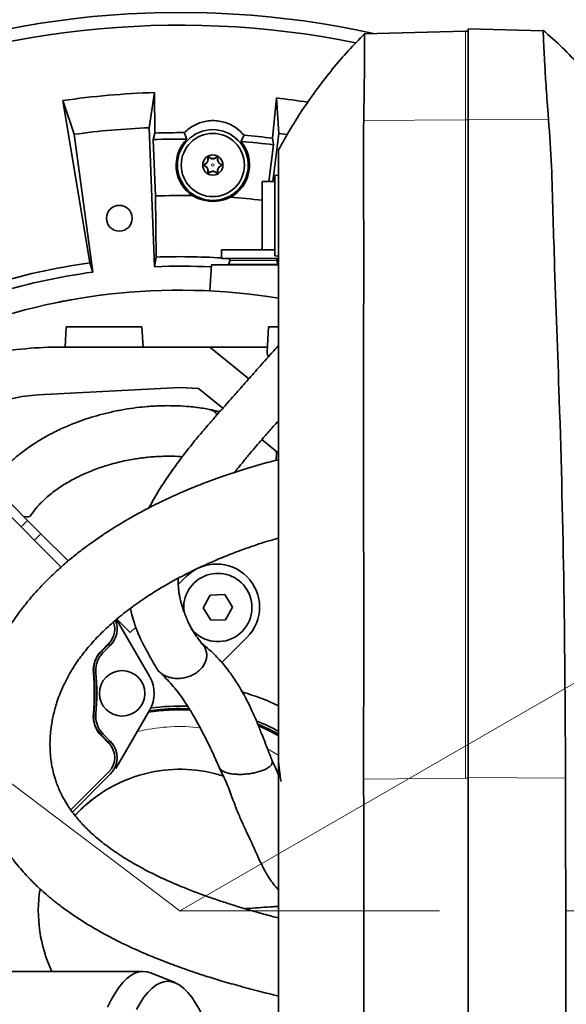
# Model space of a CAD drawing. Header units: millimetres. Extents: x 0 to 12429, y 0 to 8400.
# Tile 67 of 133: x 7004 to 7220, y 1584 to 1973. Entities that reach past the tile are written whole.
import ezdxf

# ---------------------------------------------------------------- set-up
doc = ezdxf.new("R2010")
doc.units = ezdxf.units.MM
doc.header["$LTSCALE"] = 20
doc.header["$PDSIZE"] = -1
doc.linetypes.add('CENTERX2', pattern=[20.32, 12.7, -2.54, 2.54, -2.54])
doc.styles.add('SLDTEXTSTYLE0', font='TXT', dxfattribs={"width": 0.605})
doc.dimstyles.new('SLDDIMSTYLE0', dxfattribs={"dimtxt": 70, "dimasz": 70, "dimexe": 0, "dimexo": 0.0625, "dimgap": 17.5, "dimtad": 0, "dimtih": 1, "dimtoh": 1, "dimdec": 1, "dimrnd": 1e-09, "dimzin": 12, "dimdsep": 46, "dimtxsty": 'SLDTEXTSTYLE0', "dimsah": 1, "dimcen": 0, "dimadec": 0, "dimazin": 3, "dimtfac": 1, "dimtofl": 0, "dimtmove": 0, "dimatfit": 3, "dimfxl": 1, "dimfrac": 2, "dimtolj": 1, "dimtzin": 12, "dimarcsym": 0})

# ---------------------------------------------------------------- blocks, each defined once
blk = doc.blocks.new('_D')
at = {"color": 7, "linetype": 'Continuous', "lineweight": 0}
for p, q in [((7527.73, 1886.63), (7754.45, 2017.53)), ((7754.45, 2017.53), (8773.5, 2017.53)), ((7067, 1620.63), (7527.73, 1886.63))]:
    blk.add_line(p, q, dxfattribs=at)
at = {"color": 7, "linetype": 'Continuous', "lineweight": 18}
blk.add_solid([(7527.73, 1886.63), (7593.35, 1912.97), (7583.35, 1930.29)], dxfattribs=at)
at = {"color": 7, "linetype": 'Continuous', "lineweight": 18, "char_height": 70, "attachment_point": 1, "style": 'SLDTEXTSTYLE0'}
for s, insert in [('R532', (7784.45, 2322.62)), ('Smallest circumscribed', (7784.45, 2215.19)), ('radius axis 1 front side.', (7784.45, 2107.76))]:
    blk.add_mtext(s, dxfattribs=dict(at, insert=insert))
blk = doc.blocks.new('_D_53')
at = {"color": 7, "linetype": 'Continuous', "lineweight": 0}
for p, q in [((6360.51, 2154.4), (5330.67, 2154.4)), ((6561.94, 2002.21), (6360.51, 2154.4)), ((7067, 1620.63), (6561.94, 2002.21))]:
    blk.add_line(p, q, dxfattribs=at)
at = {"color": 7, "linetype": 'Continuous', "lineweight": 18}
blk.add_solid([(6561.94, 2002.21), (6512.12, 2052.39), (6500.06, 2036.43)], dxfattribs=at)
at = {"color": 7, "linetype": 'Continuous', "lineweight": 18, "char_height": 70, "attachment_point": 1, "style": 'SLDTEXTSTYLE0'}
for s, insert in [('R633', (5330.67, 2459.5)), ('Smallest circumscribed', (5330.67, 2352.06)), ('radius axis 1 back side.', (5330.67, 2244.63))]:
    blk.add_mtext(s, dxfattribs=dict(at, insert=insert))

msp = doc.modelspace()

# ---------------------------------------------------------------- linework, layer by layer
at = {"color": 7, "linetype": 'Continuous', "lineweight": 35}
for p, q in [((7139.932317, 1967.550381), (7180.001609, 1968.599633)), ((7180.001609, 1968.599633), (7181.001609, 1968.625819)), ((7181.001609, 1969.521075), (7210.706766, 1968.743218)), ((7181.001609, 1969.521075), (7181.001609, 1933.809974)), ((7056.991084, 1944.29871), (7054.831067, 1930.38682)), ((7057.135443, 1928.28652), (7056.991084, 1944.29871)), ((7025.197821, 1927.794247), (7020.654844, 1941.119701)), ((7020.654844, 1941.119701), (7031.378385, 1876.923959)), ((7105.183993, 1942.194563), (7103.64463, 1926.255885)), ((7106.12329, 1928.147353), (7105.183993, 1942.194563)), ((7181.001609, 1933.809974), (7181.001609, 1673.329731)), ((7054.831067, 1930.38682), (7056.990356, 1875.429223)), ((7056.48255, 1925.730842), (7057.135443, 1928.28652)), ((7069.728649, 1925.89994), (7068.736696, 1928.439785)), ((7103.703445, 1909.125819), (7106.12329, 1928.147353)), ((7106.12329, 1928.147353), (7109.423594, 1927.70948)), ((7032.614622, 1873.296622), (7025.197821, 1927.794247)), ((7056.48255, 1925.730842), (7057.359806, 1903.403188)), ((7092.350033, 1927.399198), (7091.138508, 1924.956455)), ((7103.64463, 1926.255885), (7104.072295, 1923.653029)), ((7102.224201, 1909.125819), (7104.072295, 1923.653029)), ((7104.501609, 1909.125819), (7099.501609, 1909.125819)), ((7099.501609, 1909.125819), (7099.501609, 1882.125819)), ((7106.001609, 1911.625819), (7104.501609, 1911.547207)), ((7104.501609, 1911.547207), (7104.501609, 1879.70443)), ((7057.577932, 1879.216123), (7057.359806, 1903.403188)), ((7083.501609, 1882.125819), (7083.501609, 1878.625819)), ((7083.501609, 1882.125819), (7099.501609, 1882.125819)), ((7099.501609, 1883.359569), (7099.38245, 1882.125819)), ((7099.501609, 1882.125819), (7104.501609, 1882.125819)), ((7057.577932, 1879.216123), (7056.990356, 1875.429223)), ((7083.501609, 1878.625819), (7106.143205, 1878.625819)), ((7086.708458, 1877.870527), (7086.308424, 1876.377582)), ((7104.501609, 1879.70443), (7106.001609, 1879.625819)), ((7105.694795, 1876.377582), (7105.294761, 1877.870527)), ((7031.378385, 1876.923959), (7032.614622, 1873.296622)), ((7079.501609, 1876.125819), (7078.782662, 1865.84439)), ((7106.048763, 1876.125819), (7079.501609, 1876.125819)), ((7022.001609, 1851.625819), (7021.582347, 1843.625819)), ((7022.001609, 1851.625819), (7052.001609, 1851.625819)), ((7052.420872, 1843.625819), (7052.001609, 1851.625819)), ((7102.001609, 1851.625819), (7101.477413, 1841.623556)), ((7102.001609, 1851.625819), (7105.878744, 1851.625819)), ((7020.297579, 1843.625819), (7078.866185, 1843.625819)), ((7078.866185, 1843.625819), (7094.295032, 1831.114405)), ((7101.582347, 1843.625819), (7078.866185, 1843.625819)), ((7010.916986, 1824.686548), (7067.001609, 1827.625819)), ((7074.374329, 1827.239431), (7067.001609, 1827.625819)), ((7083.982179, 1819.457682), (7074.374329, 1827.239431)), ((7106.001609, 1801.62334), (7099.361977, 1807.001021)), ((7020.031532, 1756.624562), (6975.241501, 1801.414593)), ((7105.101183, 1802.352628), (7105.165506, 1801.677393)), ((7089.041471, 1794.582801), (7089.577158, 1794.31425)), ((6995.091005, 1786.721943), (7006.750193, 1775.062755)), ((7006.750193, 1775.062755), (7012.029274, 1769.783674)), ((7012.029274, 1769.783674), (7022.784648, 1759.0283)), ((7066.34606, 1749.683581), (7069.480794, 1752.818316)), ((7078.985776, 1745.549037), (7076.23006, 1740.475639)), ((7084.757325, 1745.699216), (7078.985776, 1745.549037)), ((7087.773159, 1740.775998), (7084.757325, 1745.699216)), ((7076.23006, 1740.475639), (7079.245894, 1735.552421)), ((7085.017443, 1735.7026), (7087.773159, 1740.775998)), ((7055.10319, 1713.162284), (7041.963665, 1735.92061)), ((7047.366393, 1730.703915), (7042.06606, 1736.004248)), ((7079.245894, 1735.552421), (7085.017443, 1735.7026)), ((7047.366393, 1730.703915), (7049.531602, 1732.869124)), ((7035.809952, 1723.111419), (7038.453669, 1725.755136)), ((7035.937773, 1723.517935), (7038.881112, 1726.461274)), ((7036.644375, 1722.810324), (7039.589188, 1725.755136)), ((7093.522425, 1728.776685), (7083.550206, 1718.804466)), ((7041.709539, 1676.963799), (7055.10319, 1700.162284)), ((7067.001609, 1700.625819), (7070.753194, 1700.537805)), ((7039.589188, 1687.569432), (7036.644375, 1690.514244)), ((7038.453669, 1687.569432), (7035.809952, 1690.213149)), ((7038.881112, 1686.863294), (7035.937773, 1689.806633)), ((7103.525321, 1679.864053), (7103.492362, 1679.978991)), ((7023.878132, 1660.546606), (7038.881112, 1675.549586)), ((7024.457886, 1659.712147), (7039.589188, 1674.843448)), ((7181.001609, 1673.329731), (7181.001609, 1435.230562)), ((7052.428442, 1596.625819), (6767.351938, 1596.625819)), ((7065.064916, 1592.218947), (7055.312682, 1596.058927))]:
    msp.add_line(p, q, dxfattribs=at)
at = {"color": 8, "linetype": 'Continuous', "lineweight": 18}
for p, q in [((7180.001609, 1968.599633), (7180.001609, 1933.548028)), ((7139.6701, 1933.247796), (7180.001609, 1933.548028)), ((7180.001609, 1933.548028), (7181.001609, 1933.555472)), ((7180.001609, 1933.548028), (7180.001609, 1673.067784)), ((7181.001609, 1933.809974), (7212.807623, 1933.573207)), ((7078.126, 1918.264364), (7078.061894, 1918.255281)), ((7078.654367, 1918.569417), (7078.694286, 1918.620393)), ((7081.348852, 1918.569417), (7081.308933, 1918.620393)), ((7081.877219, 1918.264364), (7081.941325, 1918.255281)), ((7076.778757, 1915.930871), (7076.75457, 1915.99093)), ((7076.778757, 1915.320766), (7076.75457, 1915.260707)), ((7078.126, 1912.987273), (7078.061894, 1912.996356)), ((7078.654367, 1912.68222), (7078.694286, 1912.631244)), ((7081.348852, 1912.68222), (7081.308933, 1912.631244)), ((7081.877219, 1912.987273), (7081.941325, 1912.996356)), ((7083.224462, 1915.930871), (7083.248649, 1915.99093)), ((7083.224462, 1915.320766), (7083.248649, 1915.260707)), ((7086.708458, 1877.870527), (7105.294761, 1877.870527)), ((7086.308424, 1876.377582), (7105.694795, 1876.377582)), ((7006.750193, 1775.062755), (7004.171766, 1772.484328)), ((7012.029274, 1769.783674), (7009.450847, 1767.205247)), ((7039.589188, 1725.755136), (7038.453669, 1725.755136)), ((7050.121304, 1691.533404), (7051.676201, 1691.885641)), ((7038.453669, 1687.569432), (7039.589188, 1687.569432)), ((7139.660401, 1672.76748), (7180.001609, 1673.067784)), ((7180.001609, 1673.067784), (7181.001609, 1673.075228)), ((7181.001609, 1673.329731), (7219.506062, 1673.0431))]:
    msp.add_line(p, q, dxfattribs=at)
at = {"color": 7, "linetype": 'CENTERX2', "lineweight": 18}
msp.add_line((8795.205996, 1620.625819), (7067.001609, 1620.625819), dxfattribs=at)
at = {"color": 7, "linetype": 'Continuous', "lineweight": 35, "flags": 128}
for points in [[(7005.191571, 1776.621377), (7006.313529, 1776.425013), (7007.173272, 1776.455295), (7007.737759, 1776.711058), (7007.874075, 1776.872103)], [(7098.192012, 1693.801837), (7102.072431, 1692.023356), (7106.087672, 1689.906773)], [(7052.428442, 1596.625819), (7050.819635, 1596.449643), (7049.214163, 1595.921482), (7047.615353, 1595.042429), (7046.026519, 1593.814308), (7044.450954, 1592.239663), (7042.891924, 1590.321757), (7041.352659, 1588.064567), (7039.836351, 1585.472771), (7038.346142, 1582.55174)], [(7055.312682, 1596.058927), (7054.037248, 1596.449643), (7052.428442, 1596.625819)], [(7062.246043, 1592.772991), (7060.650592, 1592.595708), (7059.058545, 1592.064236), (7057.473301, 1591.179711), (7055.898242, 1589.94402), (7054.33673, 1588.359799), (7052.792096, 1586.430429), (7051.267638, 1584.160029), (7049.766608, 1581.553443)], [(7076.658305, 1577.623491), (7076.199877, 1578.616233), (7074.725479, 1581.553443), (7073.224449, 1584.160029), (7071.699991, 1586.430429), (7070.155357, 1588.359799), (7068.593845, 1589.94402), (7067.018786, 1591.179711), (7065.433541, 1592.064236), (7063.841495, 1592.595708), (7062.246043, 1592.772991)]]:
    msp.add_lwpolyline(points, dxfattribs=at)
at = {"color": 8, "linetype": 'Continuous', "lineweight": 18, "flags": 128}
for points in [[(7035.809952, 1723.111419), (7036.22657, 1722.961309), (7036.644375, 1722.810324)], [(7033.757175, 1714.832653), (7033.39611, 1714.947373), (7032.92626, 1715.096052)], [(7032.92626, 1698.228516), (7033.2876, 1698.342797), (7033.757175, 1698.491915)], [(7036.644375, 1690.514244), (7036.22657, 1690.363259), (7035.809952, 1690.213149)], [(7101.673961, 1684.740235), (7105.478665, 1682.531768), (7106.091736, 1682.146485)]]:
    msp.add_lwpolyline(points, dxfattribs=at)
at = {"color": 7, "linetype": 'CENTERX2', "lineweight": 18}
for radius in [633, 532]:
    msp.add_circle((7067.001609, 1620.625819), radius, dxfattribs=at)
at = {"color": 7, "linetype": 'Continuous', "lineweight": 35}
for centre, radius in [((7080.001609, 1915.625819), 14), ((7080.001609, 1915.625819), 12.5), ((7080.001609, 1915.625819), 4), ((7043.03378, 1894.579361), 5.1), ((7044.128803, 1706.662284), 9)]:
    msp.add_circle(centre, radius, dxfattribs=at)
at = {"color": 8, "linetype": 'Continuous', "lineweight": 18}
msp.add_circle((7080.001609, 1915.625819), 0.5, dxfattribs=at)
at = {"color": 7, "linetype": 'Continuous', "lineweight": 35}
for centre, radius, start, end in [((7067.001609, 1620.625819), 355.371107, 77.55442639, 113.55205877), ((7067.001609, 1620.625819), 350.335226, 78.56400512, 114.02995071), ((7067.001609, 1620.625819), 323.827657, 91.77147388, 98.22852612), ((7067.001609, 1620.625819), 323.827657, 81.01954543, 83.22852612), ((7067.001609, 1620.625819), 310, 92.25, 97.75), ((7067.001609, 1620.625819), 307.818857, 89.67703838, 91.83675088), ((7067.001609, 1620.625819), 305.286302, 89.48818554, 91.97459566), ((7080.001609, 1915.625819), 14.528981, 134.99676186, 236.40203943), ((7080.001609, 1915.625819), 14.528981, 298.55142811, 39.95670567), ((7067.001609, 1620.625819), 305.286302, 83.02540434, 85.46528199), ((7067.001609, 1620.625819), 307.818857, 83.16324912, 85.27642915), ((7067.001609, 1620.625819), 282.941699, 88.99550341, 91.95284612), ((7067.001609, 1620.625819), 282.941699, 83.4041815, 85.95796412), ((7067.001609, 1620.625819), 258.761959, 86.34404456, 92.08707786), ((7086.128902, 1878.025819), 0.6, 345, 90), ((7105.874317, 1878.025819), 0.6, 90, 195), ((7067.001609, 1620.625819), 258.761959, 97.91292214, 107.08707786), ((7067.001609, 1620.625819), 255, 87.20290168, 92.25), ((7086.501609, 1876.325819), 0.2, 165, 270), ((7105.501609, 1876.325819), 0.2, 270, 15), ((7067.001609, 1620.625819), 255, 97.75, 107.25), ((7067.001609, 1620.625819), 245.5, 80.85289645, 112.38532819), ((7020.297579, 1683.118128), 160.507691, 90, 100.27997959), ((7014.236498, 1761.346481), 63.426991, 93, 111.47689701), ((7081.501609, 1740.797501), 17, 315, 135), ((7082.001609, 1740.625819), 13.5, 31.49053812, 187.51759348), ((7082.001609, 1740.625819), 13.5, 218.90576443, 31.49053812), ((7033.224257, 1732.118128), 8, 315, 20.12903117), ((7043.715948, 1715.739761), 11, 135, 185.2081805), ((6944.128803, 1706.662284), 89, 354.7918195, 5.2081805), ((6944.128803, 1706.662284), 89.197067, 354.57446054, 5.42553946), ((6944.128803, 1706.662284), 90, 354.79141064, 5.20858936), ((7043.84486, 1706.662284), 13, 330, 30), ((7067.001609, 1620.625819), 90, 64.29955771, 73.9725022), ((7043.715948, 1697.584807), 11, 174.7918195, 225), ((7067.001609, 1620.625819), 79.54603, 87.15389569, 99.01170453), ((7067.001609, 1620.625819), 80, 90, 98.74879553), ((7067.001609, 1620.625819), 81, 87.86016733, 98.20138641), ((7067.001609, 1620.625819), 81, 61.15696467, 67.97246781), ((7067.001609, 1620.625819), 80, 60.79044725, 67.35118764), ((7033.224257, 1681.20644), 8, 315, 45), ((7067.001609, 1620.625819), 56, 102.13737439, 137.75545823), ((7067.001609, 1620.625819), 56, 72.02605652, 102.13737439), ((7067.001609, 1620.625819), 56, 171.12924149, 205.37693353)]:
    msp.add_arc(centre, radius, start, end, dxfattribs=at)
at = {"color": 8, "linetype": 'Continuous', "lineweight": 18}
for radius, start, end in [(72.889165, 83.62308851, 102.13737439), (56.12706, 102.13737439, 137.73484459), (56.12706, 72.1517136, 102.13737439), (56.12706, 171.05647975, 205.31542454)]:
    msp.add_arc((7067.001609, 1620.625819), radius, start, end, dxfattribs=at)
at = {"color": 7, "linetype": 'Continuous', "lineweight": 35}
for centre, major_axis, ratio, start_param, end_param in [((7117.001609, 1841.49303), (15.527616, 0), 0.4005407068, 3.120604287, 3.4065513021), ((7033.222318, 1732.118128), (9.002742, 0), 0.9996954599, 5.497939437, 6.6768578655), ((7032.0868, 1732.118128), (9.002742, 0), 0.9996954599, 5.497939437, 5.8211856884), ((7032.0868, 1681.20644), (9.002742, 0), 0.9996954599, 0.4619996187, 0.7852458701), ((7033.222318, 1681.20644), (9.002742, 0), 0.9996954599, 5.497939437, 7.0684311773)]:
    msp.add_ellipse(centre, major_axis=major_axis, ratio=ratio, start_param=start_param, end_param=end_param, dxfattribs=at)
for points, knots in [([(7139.940288, 1967.54269), (7137.837046, 1965.365918), (7133.542821, 1960.921567), (7127.396891, 1953.731704), (7121.470396, 1946.145133), (7115.925639, 1938.262742), (7110.73498, 1930.143847), (7107.570116, 1924.448456), (7106.001609, 1921.625819)], [0, 0, 0, 0, 0.1660570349, 0.3390414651, 0.5089121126, 0.6756138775, 0.8392341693, 1, 1, 1, 1]), ([(7139.932317, 1967.550381), (7139.951872, 1967.416811), (7139.990983, 1967.149669), (7140.015606, 1965.056766), (7140.020326, 1961.748538), (7140.001347, 1957.24281), (7139.958936, 1951.657557), (7139.890068, 1945.595021), (7139.801354, 1939.401391), (7139.713852, 1935.298992), (7139.6701, 1933.247796)], [0, 0, 0, 0, 0.1314265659, 0.2628534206, 0.3942794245, 0.5257055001, 0.6571404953, 0.7885753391, 0.8942879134, 1, 1, 1, 1]), ([(7225.171025, 1954.893383), (7222.92587, 1957.305327), (7218.319485, 1962.253912), (7213.225233, 1966.699093), (7210.613923, 1968.977689)], [0, 0, 0, 0, 0.48740069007, 1, 1, 1, 1]), ([(7212.807623, 1933.573207), (7212.651247, 1935.475355), (7212.337893, 1939.28696), (7211.95909, 1944.656267), (7211.642654, 1949.527395), (7211.38359, 1953.829383), (7211.173041, 1957.575441), (7211.001251, 1960.85175), (7210.867294, 1963.59684), (7210.769507, 1965.798857), (7210.70796, 1967.455019), (7210.679081, 1968.534893), (7210.697538, 1968.673776), (7210.706766, 1968.743218)], [0, 0, 0, 0, 0.0956940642, 0.1917559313, 0.2874506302, 0.3747697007, 0.462367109, 0.549685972, 0.6370086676, 0.724609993, 0.8119325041, 0.9059664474, 1, 1, 1, 1]), ([(7092.350033, 1927.399198), (7091.432105, 1928.369935), (7089.888379, 1930.002476), (7087.052821, 1931.668196), (7084.455968, 1932.667755), (7081.855523, 1933.166049), (7079.376847, 1933.241452), (7076.99434, 1932.959148), (7074.709024, 1932.32329), (7072.544327, 1931.366875), (7070.559983, 1930.102511), (7069.343048, 1929.053385), (7068.770088, 1928.473576), (7068.736696, 1928.439785)], [0, 0, 0, 0, 0.1557395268, 0.2619153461, 0.3680183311, 0.4631649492, 0.5506174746, 0.6380796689, 0.7253659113, 0.8126850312, 0.9035104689, 0.9943766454, 1, 1, 1, 1]), ([(7139.6701, 1933.247796), (7139.610658, 1926.916421), (7139.491767, 1914.252898), (7139.756318, 1888.929709), (7139.591994, 1844.614554), (7139.692636, 1770.451373), (7139.672341, 1708.949824), (7139.660401, 1672.76748)], [0, 0, 0, 0, 0.0729156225, 0.145840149, 0.2916788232, 0.5832833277, 1, 1, 1, 1]), ([(7219.506062, 1673.0431), (7219.371497, 1698.029583), (7219.102368, 1748.002313), (7217.382896, 1816.413972), (7215.45954, 1865.973843), (7214.515206, 1896.710085), (7214.082742, 1915.158268), (7213.2326, 1927.435797), (7212.807623, 1933.573207)], [0, 0, 0, 0, 0.2876477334, 0.5752927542, 0.787631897, 0.8584324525, 0.9292318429, 1, 1, 1, 1]), ([(7106.001609, 1921.625819), (7106.001609, 1921.610193), (7106.001609, 1921.578302), (7106.001609, 1921.783525), (7106.001609, 1921.332659), (7106.001609, 1920.147274), (7106.001609, 1917.97609), (7106.001609, 1914.601356), (7106.001609, 1910.254977), (7106.001609, 1905.137498), (7106.001609, 1899.319871), (7106.001609, 1878.277929), (7106.001609, 1824.612122), (7106.001609, 1760.466543), (7106.001609, 1706.465482), (7106.001609, 1683.237988), (7106.001609, 1669.952197), (7106.001609, 1659.383809), (7106.001609, 1647.920539), (7106.001609, 1635.499468), (7106.001609, 1622.822173), (7106.001609, 1610.15728), (7106.001609, 1597.658224), (7106.001609, 1585.350443), (7106.001609, 1573.14628), (7106.001609, 1561.314667), (7106.001609, 1549.99284), (7106.001609, 1539.191076), (7106.001609, 1528.84197), (7106.001609, 1519.17858), (7106.001609, 1510.299813), (7106.001609, 1502.212656), (7106.001609, 1494.87363), (7106.001609, 1488.462414), (7106.001609, 1483.037845), (7106.001609, 1478.58451), (7106.001609, 1475.085817), (7106.001609, 1472.679537), (7106.001609, 1471.313008), (7106.001609, 1471.239919), (7106.001609, 1471.207171)], [0, 0, 0, 0, 0.0165413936, 0.0337610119, 0.0424078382, 0.0511979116, 0.0624911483, 0.0741115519, 0.0854047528, 0.0970246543, 0.1083221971, 0.1199473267, 0.2105582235, 0.391780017, 0.4624319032, 0.4977578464, 0.5154208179, 0.5330838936, 0.5541456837, 0.5753534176, 0.597022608, 0.6188515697, 0.6399133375, 0.661121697, 0.6827913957, 0.704620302, 0.7256711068, 0.7468676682, 0.7685248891, 0.7903415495, 0.8114050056, 0.8326151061, 0.8542867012, 0.8761175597, 0.8971676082, 0.9183633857, 0.9400197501, 0.9618355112, 0.9828997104, 1, 1, 1, 1]), ([(7078.061894, 1918.255281), (7078.077752, 1918.010945), (7078.100161, 1917.665673), (7077.940864, 1917.147315), (7077.763595, 1916.805455), (7077.505391, 1916.475741), (7077.1682, 1916.183438), (7076.899393, 1916.058332), (7076.75457, 1915.99093)], [0, 0, 0, 0, 0.2914058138, 0.4117863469, 0.5331844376, 0.6407086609, 0.8064282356, 1, 1, 1, 1]), ([(7078.126, 1918.264364), (7078.138813, 1918.000709), (7078.159451, 1917.576039), (7077.938767, 1916.967885), (7077.62369, 1916.495713), (7077.222305, 1916.13869), (7076.91684, 1915.995568), (7076.778757, 1915.930871)], [0, 0, 0, 0, 0.2838986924, 0.4572773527, 0.6313067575, 0.833335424, 1, 1, 1, 1]), ([(7078.694286, 1918.620393), (7078.65287, 1918.64711), (7078.582089, 1918.692772), (7078.45287, 1918.711049), (7078.338473, 1918.69504), (7078.237726, 1918.649189), (7078.157232, 1918.580765), (7078.093954, 1918.490646), (7078.054358, 1918.376333), (7078.059293, 1918.297056), (7078.061894, 1918.255281)], [0, 0, 0, 0, 0.1795021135, 0.3067773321, 0.4121578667, 0.5180458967, 0.6124377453, 0.7085892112, 0.8464398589, 1, 1, 1, 1]), ([(7078.654367, 1918.569417), (7078.638485, 1918.580658), (7078.589878, 1918.615065), (7078.492156, 1918.645049), (7078.372847, 1918.637488), (7078.271701, 1918.593381), (7078.194988, 1918.525356), (7078.143481, 1918.440054), (7078.119586, 1918.349407), (7078.123992, 1918.290987), (7078.126, 1918.264364)], [0, 0, 0, 0, 0.0796529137, 0.24378728, 0.3905606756, 0.5195464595, 0.6399389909, 0.7612749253, 0.8912103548, 1, 1, 1, 1]), ([(7081.348852, 1918.569417), (7081.143975, 1918.435665), (7080.802426, 1918.212689), (7080.186617, 1918.086586), (7079.650858, 1918.109143), (7079.113845, 1918.259873), (7078.821305, 1918.456953), (7078.654367, 1918.569417)], [0, 0, 0, 0, 0.26399829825, 0.44010726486, 0.61703614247, 0.78146194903, 1, 1, 1, 1]), ([(7081.308933, 1918.620393), (7081.136906, 1918.503192), (7080.874946, 1918.32472), (7080.409032, 1918.191973), (7080.02957, 1918.152274), (7079.63107, 1918.183243), (7079.1419, 1918.315974), (7078.868457, 1918.501941), (7078.694286, 1918.620393)], [0, 0, 0, 0, 0.24980736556, 0.38040379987, 0.49160505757, 0.60309321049, 0.7471883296, 1, 1, 1, 1]), ([(7081.941325, 1918.255281), (7081.943699, 1918.306044), (7081.947694, 1918.391448), (7081.896924, 1918.51342), (7081.825264, 1918.603335), (7081.734999, 1918.666571), (7081.635541, 1918.701195), (7081.525667, 1918.710139), (7081.408208, 1918.686536), (7081.342843, 1918.642986), (7081.308933, 1918.620393)], [0, 0, 0, 0, 0.1847989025, 0.310908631, 0.4156681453, 0.5209148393, 0.615130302, 0.7115484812, 0.850358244, 1, 1, 1, 1]), ([(7081.877219, 1918.264364), (7081.879139, 1918.29915), (7081.88318, 1918.372332), (7081.84156, 1918.481338), (7081.766364, 1918.568824), (7081.673664, 1918.622454), (7081.575051, 1918.644254), (7081.475364, 1918.636014), (7081.399385, 1918.606111), (7081.360868, 1918.578142), (7081.348852, 1918.569417)], [0, 0, 0, 0, 0.14117731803, 0.29700942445, 0.43662753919, 0.56148229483, 0.68121590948, 0.8047524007, 0.93908967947, 1, 1, 1, 1]), ([(7083.224462, 1915.930871), (7082.992123, 1916.050106), (7082.616126, 1916.243066), (7082.199609, 1916.734542), (7081.963092, 1917.209619), (7081.838372, 1917.73564), (7081.86336, 1918.075736), (7081.877219, 1918.264364)], [0, 0, 0, 0, 0.2809793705, 0.4547145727, 0.6291251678, 0.7943015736, 1, 1, 1, 1]), ([(7083.248649, 1915.99093), (7083.060426, 1916.081702), (7082.774246, 1916.219715), (7082.425968, 1916.55802), (7082.202383, 1916.866872), (7082.030373, 1917.227529), (7081.901485, 1917.716683), (7081.925841, 1918.045955), (7081.941325, 1918.255281)], [0, 0, 0, 0, 0.2507402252, 0.381233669, 0.4923036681, 0.6036520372, 0.7480323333, 1, 1, 1, 1]), ([(7076.75457, 1915.99093), (7076.714582, 1915.970792), (7076.642653, 1915.934568), (7076.561832, 1915.838114), (7076.514665, 1915.730905), (7076.50094, 1915.619608), (7076.51781, 1915.514265), (7076.561988, 1915.413717), (7076.641191, 1915.317861), (7076.714378, 1915.280968), (7076.75457, 1915.260707)], [0, 0, 0, 0, 0.1637788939, 0.2945957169, 0.4018817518, 0.5097356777, 0.6047329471, 0.700184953, 0.8353508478, 1, 1, 1, 1]), ([(7076.778757, 1915.930871), (7076.758377, 1915.921306), (7076.701988, 1915.89484), (7076.627082, 1915.821117), (7076.576973, 1915.713471), (7076.567115, 1915.604248), (7076.589669, 1915.504596), (7076.639558, 1915.418304), (7076.705753, 1915.355379), (7076.756731, 1915.331209), (7076.778757, 1915.320766)], [0, 0, 0, 0, 0.0920024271, 0.2545566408, 0.3998577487, 0.5279212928, 0.6480880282, 0.7697831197, 0.9005307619, 1, 1, 1, 1]), ([(7076.75457, 1915.260707), (7076.942793, 1915.169935), (7077.228973, 1915.031922), (7077.577251, 1914.693617), (7077.800836, 1914.384765), (7077.972846, 1914.024108), (7078.101734, 1913.534954), (7078.077378, 1913.205682), (7078.061894, 1912.996356)], [0, 0, 0, 0, 0.2507402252, 0.381233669, 0.4923036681, 0.6036520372, 0.7480323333, 1, 1, 1, 1]), ([(7076.778757, 1915.320766), (7077.011095, 1915.201531), (7077.387093, 1915.008571), (7077.80361, 1914.517095), (7078.040127, 1914.042019), (7078.164847, 1913.515998), (7078.139859, 1913.175901), (7078.126, 1912.987273)], [0, 0, 0, 0, 0.2809793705, 0.4547145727, 0.6291251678, 0.7943015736, 1, 1, 1, 1]), ([(7078.061894, 1912.996356), (7078.05952, 1912.945593), (7078.055525, 1912.860189), (7078.106295, 1912.738217), (7078.177955, 1912.648302), (7078.26822, 1912.585067), (7078.367678, 1912.550442), (7078.477552, 1912.541498), (7078.595011, 1912.565101), (7078.660376, 1912.608651), (7078.694286, 1912.631244)], [0, 0, 0, 0, 0.1847989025, 0.310908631, 0.4156681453, 0.5209148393, 0.615130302, 0.7115484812, 0.850358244, 1, 1, 1, 1]), ([(7078.126, 1912.987273), (7078.12408, 1912.952487), (7078.120039, 1912.879305), (7078.161659, 1912.770299), (7078.236854, 1912.682813), (7078.329555, 1912.629183), (7078.428168, 1912.607383), (7078.527855, 1912.615623), (7078.603834, 1912.645527), (7078.642351, 1912.673495), (7078.654367, 1912.68222)], [0, 0, 0, 0, 0.141177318, 0.2970094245, 0.4366275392, 0.5614822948, 0.6812159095, 0.8047524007, 0.9390896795, 1, 1, 1, 1]), ([(7078.654367, 1912.68222), (7078.859244, 1912.815972), (7079.200793, 1913.038948), (7079.816602, 1913.165051), (7080.352361, 1913.142495), (7080.889374, 1912.991764), (7081.181914, 1912.794684), (7081.348852, 1912.68222)], [0, 0, 0, 0, 0.2639982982, 0.4401072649, 0.6170361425, 0.781461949, 1, 1, 1, 1]), ([(7078.694286, 1912.631244), (7078.866313, 1912.748445), (7079.128273, 1912.926917), (7079.594187, 1913.059664), (7079.973649, 1913.099363), (7080.372149, 1913.068394), (7080.861319, 1912.935663), (7081.134762, 1912.749697), (7081.308933, 1912.631244)], [0, 0, 0, 0, 0.2498073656, 0.3804037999, 0.4916050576, 0.6030932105, 0.7471883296, 1, 1, 1, 1]), ([(7081.308933, 1912.631244), (7081.350349, 1912.604527), (7081.42113, 1912.558865), (7081.550349, 1912.540588), (7081.664746, 1912.556597), (7081.765493, 1912.602448), (7081.845987, 1912.670872), (7081.909265, 1912.760991), (7081.948861, 1912.875304), (7081.943926, 1912.954581), (7081.941325, 1912.996356)], [0, 0, 0, 0, 0.1795021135, 0.3067773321, 0.4121578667, 0.5180458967, 0.6124377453, 0.7085892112, 0.8464398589, 1, 1, 1, 1]), ([(7081.348852, 1912.68222), (7081.364734, 1912.670979), (7081.413341, 1912.636573), (7081.511063, 1912.606588), (7081.630372, 1912.614149), (7081.731518, 1912.658256), (7081.808231, 1912.726282), (7081.859738, 1912.811583), (7081.883633, 1912.90223), (7081.879227, 1912.96065), (7081.877219, 1912.987273)], [0, 0, 0, 0, 0.0796529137, 0.24378728, 0.3905606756, 0.5195464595, 0.6399389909, 0.7612749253, 0.8912103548, 1, 1, 1, 1]), ([(7081.877219, 1912.987273), (7081.864406, 1913.250928), (7081.843768, 1913.675598), (7082.064451, 1914.283753), (7082.379529, 1914.755924), (7082.780914, 1915.112947), (7083.086379, 1915.256069), (7083.224462, 1915.320766)], [0, 0, 0, 0, 0.2838986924, 0.4572773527, 0.6313067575, 0.833335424, 1, 1, 1, 1]), ([(7081.941325, 1912.996356), (7081.925467, 1913.240692), (7081.903058, 1913.585964), (7082.062355, 1914.104322), (7082.239624, 1914.446182), (7082.497828, 1914.775896), (7082.835019, 1915.068199), (7083.103826, 1915.193305), (7083.248649, 1915.260707)], [0, 0, 0, 0, 0.2914058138, 0.41178634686, 0.53318443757, 0.64070866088, 0.80642823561, 1, 1, 1, 1]), ([(7083.224462, 1915.320766), (7083.244842, 1915.330331), (7083.301231, 1915.356797), (7083.376137, 1915.43052), (7083.426246, 1915.538166), (7083.436104, 1915.647389), (7083.41355, 1915.747041), (7083.363661, 1915.833333), (7083.297466, 1915.896258), (7083.246488, 1915.920428), (7083.224462, 1915.930871)], [0, 0, 0, 0, 0.0920024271, 0.2545566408, 0.3998577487, 0.5279212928, 0.6480880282, 0.7697831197, 0.9005307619, 1, 1, 1, 1]), ([(7083.248649, 1915.260707), (7083.288637, 1915.280845), (7083.360566, 1915.317069), (7083.441387, 1915.413523), (7083.488554, 1915.520732), (7083.502279, 1915.632029), (7083.485409, 1915.737372), (7083.441231, 1915.83792), (7083.362028, 1915.933776), (7083.288841, 1915.970669), (7083.248649, 1915.99093)], [0, 0, 0, 0, 0.1637788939, 0.2945957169, 0.4018817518, 0.5097356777, 0.6047329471, 0.700184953, 0.8353508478, 1, 1, 1, 1]), ([(7071.961825, 1903.524036), (7071.984492, 1903.510622), (7072.792717, 1903.032365), (7074.498263, 1902.224874), (7077.099054, 1901.500775), (7079.66398, 1901.24383), (7082.050596, 1901.360848), (7084.322773, 1901.826266), (7085.923546, 1902.387004), (7086.767757, 1902.780739), (7086.945698, 1902.863729)], [0, 0, 0, 0, 0.0051946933, 0.1852197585, 0.3651123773, 0.5184592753, 0.6718114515, 0.8165432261, 0.9613314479, 1, 1, 1, 1]), ([(7024.145515, 1862.356258), (7023.753113, 1862.286094), (7022.954377, 1862.143275), (7021.864759, 1861.941521), (7020.651136, 1861.711827), (7019.728483, 1861.531832), (7019.143871, 1861.416023), (7018.83871, 1861.355155), (7018.687266, 1861.324742), (7018.610763, 1861.309378)], [0, 0, 0, 0, 0.1636767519, 0.3331649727, 0.5011703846, 0.7516143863, 0.8358128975, 0.9170593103, 1, 1, 1, 1]), ([(7106.001609, 1844.255731), (7104.182501, 1842.224961), (7100.653777, 1838.285653), (7095.74156, 1832.750225), (7091.510362, 1827.969663), (7088.071155, 1824.084224), (7085.123219, 1820.751596), (7082.287706, 1817.541076), (7079.211047, 1814.032875), (7075.895692, 1810.183735), (7071.741002, 1805.188052), (7066.98616, 1799.128876), (7062.083422, 1792.248482), (7057.940761, 1785.897315), (7055.708776, 1781.803943), (7054.73617, 1780.020223)], [0, 0, 0, 0, 0.08720117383, 0.16915368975, 0.24469468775, 0.30449010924, 0.35034849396, 0.39963372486, 0.45568625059, 0.5174311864, 0.58343852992, 0.69292838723, 0.80276649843, 0.91405388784, 1, 1, 1, 1]), ([(7078.7065, 1818.918915), (7077.877683, 1819.087914), (7075.288633, 1819.615833), (7071.078957, 1820.07632), (7066.381262, 1820.399468), (7062.409552, 1820.472757), (7059.186629, 1820.415687), (7056.541565, 1820.292335), (7053.522239, 1820.080867), (7049.690513, 1819.687849), (7044.910404, 1818.978763), (7040.034344, 1818.012074), (7035.393572, 1816.860202), (7030.995643, 1815.559319), (7026.540656, 1814.023357), (7021.742254, 1812.097459), (7017.137096, 1809.930649), (7012.771407, 1807.558188), (7008.674324, 1805.031709), (7004.690314, 1802.193601), (7000.927967, 1799.095238), (6997.486597, 1795.814315), (6994.53012, 1792.564822), (6992.960181, 1790.340822), (6992.339275, 1789.461238)], [0, 0, 0, 0, 0.0300180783, 0.0937701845, 0.1484357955, 0.1940717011, 0.2307871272, 0.2587409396, 0.2840701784, 0.3330752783, 0.3877459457, 0.4436805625, 0.4946859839, 0.5408845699, 0.5883759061, 0.641169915, 0.698694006, 0.7402088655, 0.7864841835, 0.8374054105, 0.8786137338, 0.922520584, 0.9693571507, 1, 1, 1, 1]), ([(7081.711299, 1816.878078), (7081.682123, 1816.924842), (7081.370034, 1817.425071), (7080.634438, 1818.082268), (7079.650373, 1818.755655), (7078.986151, 1818.882016), (7078.709887, 1818.934572)], [0, 0, 0, 0, 0.0366659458, 0.3922066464, 0.7472055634, 1, 1, 1, 1]), ([(7082.719279, 1818.026598), (7082.483574, 1818.086302), (7081.258815, 1818.396533), (7079.94074, 1818.697845), (7078.876328, 1818.94117)], [0, 0, 0, 0, 0.1924497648, 1, 1, 1, 1]), ([(7088.571736, 1793.985761), (7088.812054, 1794.292175), (7089.911646, 1795.694188), (7091.97308, 1798.217001), (7094.609861, 1801.422291), (7097.057753, 1804.327167), (7099.023001, 1806.614383), (7100.538563, 1808.35316), (7101.875653, 1809.873337), (7103.526653, 1811.732414), (7104.947758, 1813.321761), (7105.828275, 1814.295076), (7106.001609, 1814.486679)], [0, 0, 0, 0, 0.0476890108, 0.2182039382, 0.3776824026, 0.5233031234, 0.6452480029, 0.7113164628, 0.7774428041, 0.86468756, 0.9733630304, 1, 1, 1, 1]), ([(7007.872111, 1776.868988), (7008.572429, 1777.866644), (7009.902042, 1779.760778), (7012.229273, 1782.25815), (7014.439538, 1784.320096), (7016.640096, 1786.11604), (7018.837528, 1787.721993), (7021.141448, 1789.233323), (7024.28609, 1791.094435), (7028.384412, 1793.175828), (7033.538081, 1795.317281), (7038.226693, 1796.877346), (7042.366943, 1798.001007), (7045.648678, 1798.74269), (7048.534897, 1799.280054), (7050.844091, 1799.636091), (7052.853342, 1799.89668), (7055.075656, 1800.133685), (7058.002948, 1800.359814), (7061.82144, 1800.476721), (7065.241931, 1800.459581), (7067.330108, 1800.2508), (7067.901644, 1800.193657)], [0, 0, 0, 0, 0.0478058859, 0.0907635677, 0.1292950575, 0.1628664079, 0.1997786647, 0.2358550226, 0.2727026, 0.3481257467, 0.4275849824, 0.5145884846, 0.5703233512, 0.6262627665, 0.6737642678, 0.7114757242, 0.740113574, 0.773600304, 0.8227657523, 0.8879449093, 0.969330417, 1, 1, 1, 1]), ([(7105.165506, 1801.677393), (7105.171582, 1800.990626), (7105.180174, 1800.019464), (7105.003631, 1799.082488), (7104.951932, 1798.808104)], [0, 0, 0, 0, 0.70716118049, 1, 1, 1, 1]), ([(7106.001609, 1799.058421), (7105.383137, 1798.912775), (7101.143298, 1797.914325), (7093.693579, 1795.697376), (7083.978572, 1792.562016), (7075.320872, 1789.364313), (7067.735603, 1786.239508), (7061.242253, 1783.287295), (7056.041529, 1780.721986), (7051.999993, 1778.600272), (7048.967289, 1776.933371), (7046.346754, 1775.439124), (7043.622688, 1773.833826), (7040.339287, 1771.819229), (7036.374757, 1769.253822), (7031.8648, 1766.138827), (7027.348225, 1762.770537), (7022.921699, 1759.198941), (7018.727743, 1755.537688), (7014.803359, 1751.807074), (7011.462242, 1748.353375), (7008.970206, 1745.580655), (7007.19518, 1743.488456), (7005.944242, 1741.951368), (7004.736474, 1740.416341), (7003.267055, 1738.471596), (7001.396476, 1735.841487), (6999.397201, 1732.7931), (6997.534612, 1729.690259), (6995.966691, 1726.848714), (6994.549936, 1724.074026), (6993.15938, 1721.115104), (6991.716864, 1717.718041), (6990.340239, 1714.044474), (6989.173224, 1710.435592), (6988.270893, 1707.186182), (6987.536726, 1704.119016), (6986.836775, 1700.639289), (6986.232073, 1696.690587), (6985.823477, 1692.606044), (6985.626377, 1688.808383), (6985.599597, 1684.994096), (6985.771543, 1680.905181), (6986.161086, 1676.954368), (6986.694113, 1673.408971), (6987.287335, 1670.342027), (6988.013313, 1667.28438), (6988.922034, 1664.090145), (6990.093896, 1660.611082), (6991.636525, 1656.734793), (6993.561984, 1652.647544), (6995.937804, 1648.333971), (6998.565782, 1644.227421), (7001.306671, 1640.488841), (7003.803038, 1637.425043), (7006.085594, 1634.85309), (7008.189167, 1632.648027), (7010.222512, 1630.643335), (7012.41436, 1628.602107), (7015.042007, 1626.30435), (7018.280571, 1623.671224), (7022.188073, 1620.743148), (7026.665451, 1617.674651), (7032.442135, 1614.061265), (7039.15876, 1610.307325), (7046.523763, 1606.66263), (7053.164889, 1603.695492), (7058.650765, 1601.443789), (7063.117724, 1599.721557), (7067.089422, 1598.260554), (7071.502006, 1596.714211), (7076.786658, 1594.963875), (7083.018152, 1593.028229), (7090.251235, 1590.943067), (7098.002403, 1588.864466), (7103.392429, 1587.570885), (7106.001609, 1586.944694)], [0, 0, 0, 0, 0.0048645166, 0.0333479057, 0.0594577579, 0.0830910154, 0.1042290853, 0.1227952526, 0.1385582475, 0.149564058, 0.1586494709, 0.1658277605, 0.1733816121, 0.1835981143, 0.1962976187, 0.2109081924, 0.2273955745, 0.241686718, 0.257176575, 0.2731590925, 0.286833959, 0.29790673, 0.3052537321, 0.3107125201, 0.3152757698, 0.3222371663, 0.3318845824, 0.3436409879, 0.3548144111, 0.3647908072, 0.3735455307, 0.383789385, 0.395334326, 0.4084247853, 0.4212831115, 0.4320107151, 0.4413202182, 0.4521665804, 0.4669427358, 0.4809457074, 0.4931865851, 0.5050688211, 0.5192001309, 0.5344056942, 0.5450555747, 0.5551544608, 0.5655385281, 0.5763476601, 0.588130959, 0.6018095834, 0.6172199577, 0.6319311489, 0.6491240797, 0.6636295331, 0.6756533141, 0.686232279, 0.6955877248, 0.7037379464, 0.7123466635, 0.7229008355, 0.7354002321, 0.7498527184, 0.7662692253, 0.7829755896, 0.8087677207, 0.8317315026, 0.851843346, 0.8690528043, 0.8805003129, 0.891048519, 0.9036456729, 0.9185396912, 0.9361141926, 0.956176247, 0.9787859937, 1, 1, 1, 1]), ([(7106.001609, 1617.829314), (7105.619032, 1617.923857), (7103.104853, 1618.545161), (7098.751055, 1619.730154), (7092.997698, 1621.364172), (7087.59902, 1623.009037), (7082.325627, 1624.721671), (7077.135204, 1626.525286), (7072.04214, 1628.422083), (7066.511568, 1630.635322), (7060.613152, 1633.209778), (7054.385384, 1636.229879), (7048.326599, 1639.522631), (7042.434604, 1643.161118), (7036.764539, 1647.215292), (7031.945825, 1651.297112), (7027.980925, 1655.282569), (7024.869194, 1658.996894), (7022.311029, 1662.690791), (7020.595308, 1665.71366), (7019.399925, 1668.200446), (7018.5818, 1670.143782), (7017.897025, 1672.029067), (7017.35105, 1673.780753), (7016.881935, 1675.534941), (7016.441939, 1677.513044), (7016.066495, 1679.717633), (7015.790553, 1682.067627), (7015.632811, 1684.431065), (7015.591145, 1687.04408), (7015.700661, 1689.823009), (7015.977898, 1692.644651), (7016.378288, 1695.288744), (7017.069538, 1698.757996), (7018.328951, 1703.362131), (7020.584907, 1709.219937), (7023.504003, 1714.856166), (7026.901065, 1720.076732), (7030.712296, 1724.980933), (7035.292029, 1729.970539), (7040.454511, 1734.785511), (7046.002027, 1739.311155), (7051.651424, 1743.402855), (7057.00894, 1746.891496), (7061.187585, 1749.379125), (7064.204854, 1751.071972), (7066.543853, 1752.338946), (7069.288661, 1753.770036), (7072.785492, 1755.507737), (7077.113902, 1757.536716), (7082.316103, 1759.810981), (7088.425466, 1762.284692), (7095.503501, 1764.851766), (7101.452818, 1766.830966), (7105.102952, 1767.804004), (7106.001609, 1768.043564)], [0, 0, 0, 0, 0.0039347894, 0.0258582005, 0.0453602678, 0.0642770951, 0.0832029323, 0.1021200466, 0.1210117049, 0.1398625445, 0.164909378, 0.1898353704, 0.2153338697, 0.2419692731, 0.2697092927, 0.2986541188, 0.321264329, 0.3442931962, 0.366239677, 0.3875230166, 0.3987252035, 0.4104283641, 0.4217570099, 0.4316144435, 0.4407102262, 0.451879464, 0.4653339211, 0.4779276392, 0.4910951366, 0.5042802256, 0.5204425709, 0.5361120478, 0.5496517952, 0.5624220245, 0.5905363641, 0.6214331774, 0.6527055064, 0.6761491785, 0.7009406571, 0.7272222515, 0.7533117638, 0.7787687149, 0.8036281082, 0.8258386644, 0.8440535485, 0.8526099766, 0.8603671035, 0.8704079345, 0.8832314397, 0.8988922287, 0.9174506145, 0.9389641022, 0.963472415, 0.9910069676, 1, 1, 1, 1]), ([(7076.33123, 1725.578022), (7075.839468, 1726.197643), (7074.611603, 1727.744756), (7073.052671, 1729.82185), (7071.73679, 1731.989051), (7070.854261, 1733.657646), (7070.13541, 1735.162691), (7069.403077, 1736.860534), (7068.613683, 1738.903215), (7068.06846, 1740.484915), (7067.691987, 1741.71075), (7067.283926, 1743.169662), (7066.925808, 1744.738928), (7066.69379, 1746.05117), (7066.57087, 1746.922022), (7066.498929, 1747.534548), (7066.416972, 1748.335734), (7066.335166, 1749.533697), (7066.296541, 1750.903514), (7066.348067, 1751.854798), (7066.368795, 1752.237475)], [0, 0, 0, 0, 0.0559992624, 0.1398230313, 0.2104141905, 0.2657939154, 0.3051862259, 0.3754990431, 0.4487909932, 0.4988958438, 0.5524798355, 0.6146159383, 0.6876255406, 0.7377705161, 0.7727034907, 0.7956584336, 0.8243029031, 0.8794339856, 0.9514994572, 1, 1, 1, 1]), ([(7047.444156, 1740.274686), (7047.621762, 1739.433253), (7048.039307, 1737.455084), (7048.862982, 1734.708037), (7049.850157, 1731.906287), (7051.00405, 1729.139547), (7052.562619, 1725.907686), (7054.623913, 1722.15595), (7056.326457, 1718.969994), (7057.620375, 1716.891475), (7057.851414, 1716.52034)], [0, 0, 0, 0, 0.1071989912, 0.2520196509, 0.3517082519, 0.4694276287, 0.6091824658, 0.7751832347, 0.9598572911, 1, 1, 1, 1]), ([(7076.333697, 1725.580156), (7076.341722, 1725.571338), (7076.729902, 1725.144808), (7077.184275, 1724.115907), (7077.622654, 1722.546131), (7077.60277, 1720.879066), (7077.184656, 1719.217245), (7076.362751, 1717.62525), (7075.190948, 1716.169658), (7073.712288, 1714.910284), (7071.999489, 1713.88476), (7070.120952, 1713.12081), (7068.140037, 1712.642078), (7066.126236, 1712.478704), (7064.144901, 1712.619072), (7062.274828, 1713.076966), (7060.572757, 1713.82473), (7059.149416, 1714.864551), (7058.224632, 1715.784636), (7057.913452, 1716.397137), (7057.850983, 1716.520095)], [0, 0, 0, 0, 0.001295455, 0.0626617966, 0.1240493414, 0.1855374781, 0.2470987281, 0.3086822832, 0.3702070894, 0.4315939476, 0.4930489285, 0.5545420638, 0.6158193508, 0.6772292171, 0.7386349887, 0.800237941, 0.8616949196, 0.9230331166, 0.984549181, 1, 1, 1, 1]), ([(7103.46074, 1680.065874), (7102.842793, 1681.627965), (7101.725663, 1684.451931), (7100.263359, 1688.224651), (7099.143999, 1691.1069), (7098.284836, 1693.278443), (7097.527224, 1695.139294), (7096.545557, 1697.469164), (7095.180571, 1700.521551), (7093.442132, 1704.05713), (7091.632883, 1707.377536), (7089.890381, 1710.276812), (7088.221616, 1712.81484), (7086.445885, 1715.295393), (7084.346029, 1717.968021), (7081.712985, 1720.941662), (7078.730054, 1723.904614), (7076.648453, 1725.61746), (7075.656752, 1726.433481)], [0, 0, 0, 0, 0.0857906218, 0.1550932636, 0.2087754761, 0.2477525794, 0.279083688, 0.3149284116, 0.3810317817, 0.4563099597, 0.5266292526, 0.5887436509, 0.644613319, 0.6968841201, 0.7592063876, 0.8337530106, 0.9207979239, 1, 1, 1, 1]), ([(7032.92626, 1715.096052), (7032.931877, 1716.223275), (7032.943111, 1718.477723), (7034.165438, 1721.2446), (7035.357906, 1722.598266), (7035.809952, 1723.111419)], [0, 0, 0, 0, 0.3830644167, 0.7661294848, 1, 1, 1, 1]), ([(7036.644375, 1722.810324), (7036.200146, 1722.307144), (7035.01466, 1720.964339), (7033.786736, 1718.214335), (7033.767029, 1715.959879), (7033.757175, 1714.832653)], [0, 0, 0, 0, 0.2305598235, 0.6152802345, 1, 1, 1, 1]), ([(7059.06173, 1715.003684), (7060.674463, 1713.41331), (7063.801202, 1710.329921), (7068.068816, 1704.711954), (7071.674793, 1699.086154), (7074.761577, 1693.594457), (7077.441364, 1688.390995), (7080.086323, 1682.908095), (7081.832671, 1679.034639), (7082.70604, 1677.09748)], [0, 0, 0, 0, 0.1877138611, 0.3639364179, 0.5307915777, 0.6511317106, 0.7685018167, 0.8842251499, 1, 1, 1, 1]), ([(7035.809952, 1690.213149), (7035.096149, 1691.085588), (7033.668544, 1692.830467), (7032.847987, 1695.741889), (7032.904744, 1697.54499), (7032.92626, 1698.228516)], [0, 0, 0, 0, 0.3830644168, 0.7661294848, 1, 1, 1, 1]), ([(7033.757175, 1698.491915), (7033.737871, 1697.820978), (7033.686355, 1696.03049), (7034.502831, 1693.131578), (7035.930528, 1691.386688), (7036.644375, 1690.514244)], [0, 0, 0, 0, 0.2305598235, 0.6152802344, 1, 1, 1, 1]), ([(7106.001609, 1682.7086), (7105.998389, 1682.059328), (7105.987379, 1679.839236), (7106.28689, 1676.174379), (7106.759757, 1673.236622), (7106.98881, 1671.813591)], [0, 0, 0, 0, 0.1756772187, 0.600703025, 1, 1, 1, 1]), ([(7084.016819, 1675.854285), (7084.414349, 1675.668848), (7085.209293, 1675.298027), (7086.80726, 1674.910673), (7088.610113, 1674.667694), (7090.566481, 1674.580386), (7092.591969, 1674.645415), (7094.615748, 1674.855094), (7096.570274, 1675.200717), (7098.393974, 1675.668545), (7100.026269, 1676.244763), (7101.41341, 1676.910591), (7102.502728, 1677.646364), (7103.242473, 1678.42632), (7103.600018, 1679.17916), (7103.548548, 1679.651084), (7103.525321, 1679.864053)], [0, 0, 0, 0, 0.07235601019, 0.14469103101, 0.21700486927, 0.28938586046, 0.36175667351, 0.43415985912, 0.50656598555, 0.5789654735, 0.65133966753, 0.72366674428, 0.79597475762, 0.86824283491, 0.94054099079, 1, 1, 1, 1]), ([(7106.001609, 1674.318073), (7105.997231, 1674.328767), (7105.472339, 1675.610769), (7104.596844, 1677.590978), (7103.692065, 1679.538845), (7103.361245, 1680.251056)], [0, 0, 0, 0, 0.0053077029, 0.6363044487, 1, 1, 1, 1]), ([(7082.707468, 1676.942111), (7083.584939, 1675.190614), (7085.432227, 1671.503292), (7087.442737, 1665.885873), (7089.471302, 1660.604609), (7091.401685, 1656.025168), (7093.309223, 1651.967656), (7094.978957, 1648.431619), (7096.465434, 1645.158676), (7097.907353, 1641.925537), (7099.579076, 1638.293488), (7101.945014, 1634.009582), (7104.270107, 1630.723969), (7105.783056, 1629.098725), (7106.001609, 1628.86395)], [0, 0, 0, 0, 0.1082411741, 0.2278736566, 0.3316570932, 0.4257751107, 0.5104438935, 0.5868377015, 0.6534788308, 0.7181287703, 0.7924694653, 0.8823859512, 0.9830099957, 1, 1, 1, 1]), ([(7082.729543, 1677.113056), (7082.836544, 1676.902904), (7083.070579, 1676.443257), (7083.683906, 1676.061501), (7084.016819, 1675.854285)], [0, 0, 0, 0, 0.4572011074, 1, 1, 1, 1]), ([(7139.660401, 1672.76748), (7139.665519, 1668.665025), (7139.675807, 1660.419314), (7139.690159, 1647.746145), (7139.702341, 1634.850496), (7139.719693, 1621.109961), (7139.735277, 1606.542325), (7139.750242, 1591.259443), (7139.768797, 1576.002954), (7139.781456, 1561.137568), (7139.797626, 1546.731839), (7139.811659, 1532.912259), (7139.822946, 1519.553952), (7139.837776, 1506.983873), (7139.846855, 1495.280365), (7139.858161, 1484.478521), (7139.868441, 1474.519949), (7139.874813, 1465.641021), (7139.884856, 1457.906213), (7139.889591, 1451.345486), (7139.895545, 1445.919669), (7139.901308, 1441.76319), (7139.902441, 1438.933072), (7139.907078, 1437.377858), (7139.907303, 1437.347146), (7139.907398, 1437.334234)], [0, 0, 0, 0, 0.0374264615, 0.0752251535, 0.1132120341, 0.1515823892, 0.1961452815, 0.2413440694, 0.286865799, 0.3330512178, 0.3776132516, 0.4228110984, 0.4683319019, 0.5145162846, 0.5590792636, 0.603951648, 0.6497999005, 0.6959853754, 0.7405482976, 0.7857470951, 0.8312688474, 0.8774542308, 0.9220169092, 0.9672154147, 1, 1, 1, 1]), ([(7219.579764, 1620.625818), (7219.574502, 1625.129949), (7219.565403, 1632.918507), (7219.548163, 1643.939048), (7219.532845, 1653.709774), (7219.519578, 1663.438381), (7219.510571, 1669.838408), (7219.506062, 1673.0431)], [0, 0, 0, 0, 0.2542068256, 0.4395751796, 0.6249435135, 0.8121976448, 1, 1, 1, 1]), ([(7106.001609, 1622.371282), (7105.301041, 1622.333292), (7102.853803, 1622.200584), (7099.103272, 1621.948603), (7095.393271, 1621.681416), (7093.39534, 1621.508427), (7092.76385, 1621.45375)], [0, 0, 0, 0, 0.140748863, 0.4916663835, 0.8393298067, 1, 1, 1, 1]), ([(7219.769918, 1436.403742), (7219.7702, 1436.371641), (7219.771069, 1436.272677), (7219.768896, 1437.490212), (7219.76586, 1440.022881), (7219.765585, 1443.928016), (7219.758221, 1449.03767), (7219.754223, 1455.335041), (7219.748837, 1462.888934), (7219.738385, 1471.567949), (7219.732766, 1481.240013), (7219.721544, 1491.859119), (7219.709468, 1503.527046), (7219.700526, 1516.016631), (7219.68403, 1529.156573), (7219.671281, 1542.901541), (7219.656868, 1557.367794), (7219.638478, 1571.232162), (7219.625508, 1584.204626), (7219.611908, 1596.173294), (7219.594526, 1608.336616), (7219.584692, 1616.52336), (7219.579764, 1620.625818)], [0, 0, 0, 0, 0.0254981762, 0.07860592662, 0.13286862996, 0.18753044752, 0.24027226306, 0.29338028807, 0.34764327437, 0.40230532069, 0.45504704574, 0.50815494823, 0.56241779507, 0.61707975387, 0.66982199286, 0.72293044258, 0.77719384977, 0.83185631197, 0.87343504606, 0.91519236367, 0.95750206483, 1, 1, 1, 1])]:
    msp.add_open_spline(points, degree=3, knots=knots, dxfattribs=at)
at = {"color": 8, "linetype": 'Continuous', "lineweight": 18}
msp.add_open_spline([(7219.579764, 1620.625818), (7220.757304, 1620.625802), (7223.085327, 1620.625771), (7226.489977, 1620.625683), (7229.777683, 1620.625655), (7232.944427, 1620.625695), (7235.989832, 1620.625775), (7240.199627, 1620.625874), (7245.34429, 1620.625537), (7251.167765, 1620.625558), (7254.590875, 1620.625733), (7256.243821, 1620.625818)], degree=3, knots=[0, 0, 0, 0, 0.0880750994, 0.1741265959, 0.2581477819, 0.3401363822, 0.4200947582, 0.4980301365, 0.6768027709, 0.8439350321, 1, 1, 1, 1], dxfattribs=at)
at = {"color": 7, "linetype": 'Continuous', "lineweight": 0}
msp.add_point((7067.001609, 1620.625819), dxfattribs=at)

# ---------------------------------------------------------------- dimensions: what is measured, and where the dimension line sits
at = {"color": 7, "linetype": 'Continuous', "lineweight": 18}
for mpoint, text, picture, middle in [((6561.944003, 2002.209117), '<>\\PSmallest circumscribed\\Pradius axis 1 back side.', '_D_53', (5830.590868, 2315.545065)), ((7527.727124, 1886.625819), '<>\\PSmallest circumscribed\\Pradius axis 1 front side.', '_D', (8278.974674, 2178.672372))]:
    dim = msp.add_radius_dim(center=(7067.001609, 1620.625819), mpoint=mpoint, text=text, dimstyle='SLDDIMSTYLE0', dxfattribs=at)
    dim.commit()
    dim.dimension.update_dxf_attribs({"geometry": picture, "text_midpoint": middle, "dimtype": 164})

doc.saveas('drawing.dxf')
